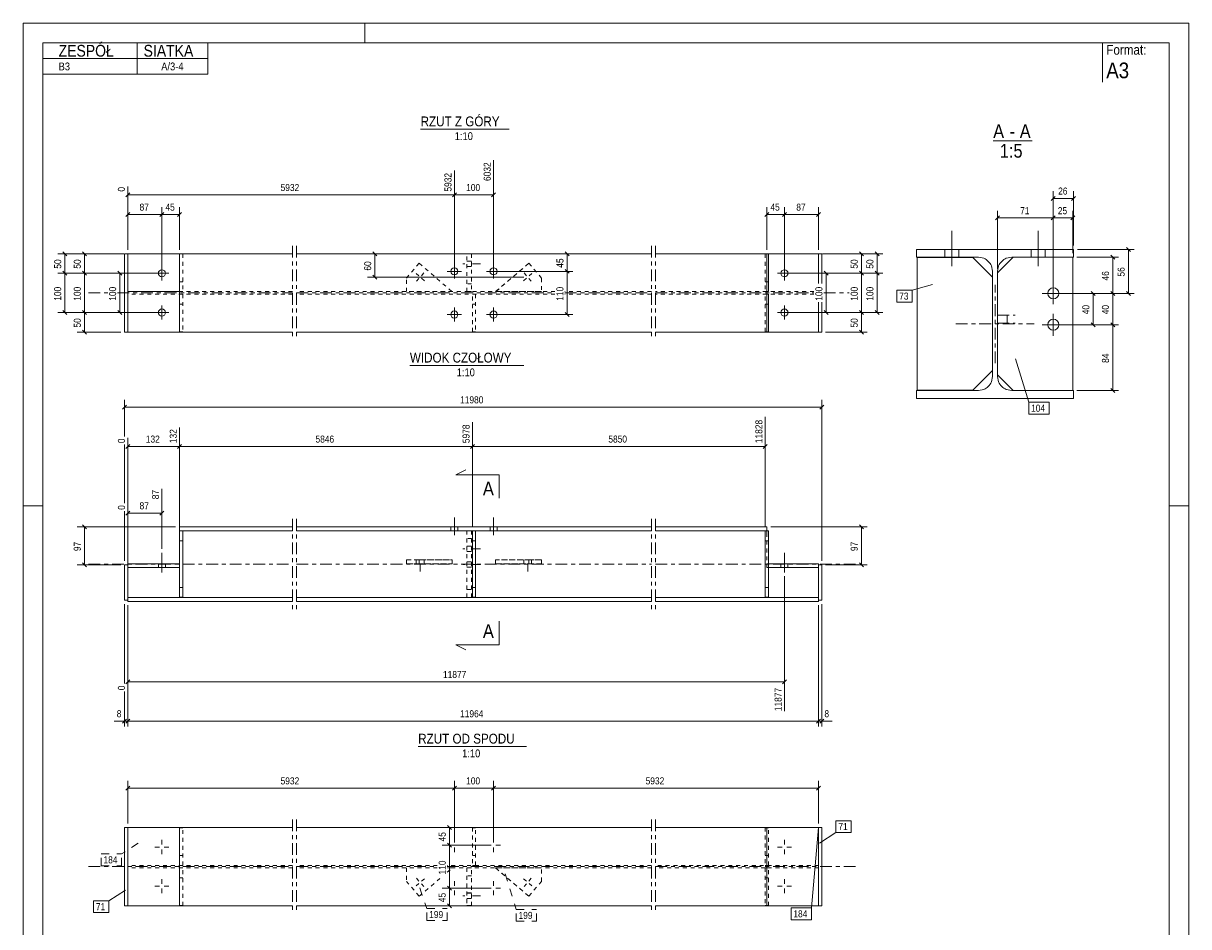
# Model space of a CAD drawing. Header units: millimetres. Extents: x 0 to 297, y 0 to 420.
# Tile 2 of 2: x 0 to 297, y 190 to 420. Entities that reach past the tile are written whole.
import ezdxf

# ---------------------------------------------------------------- set-up
doc = ezdxf.new("R2010")
doc.units = ezdxf.units.MM
for name, pattern in [('XKITLINE00', [0]), ('XKITLINE01', [4, 1, -1, 1, -1]), ('XKITLINE02', [4, 2, -2]), ('XKITLINE03', [6, 3, -1, 1, -1])]:
    doc.linetypes.add(name, pattern=pattern)
for name, color, linetype, lineweight in [('Arkusz rysunku', 3, 'Continuous', 0), ('Element', 2, 'Continuous', 0), ('Inny typ obiektu', 7, 'Continuous', 0), ('Przekrój', 7, 'Continuous', 0), ('Wymiar', 4, 'Continuous', 0), ('Znak elementu', 2, 'Continuous', 0), ('Śruba', 3, 'Continuous', 0)]:
    doc.layers.add(name, color=color, linetype=linetype, lineweight=lineweight)
doc.styles.add('ARIAL', font='ARIAL.TTF')

msp = doc.modelspace()

# ---------------------------------------------------------------- linework, layer by layer
at = {"layer": 'Arkusz rysunku', "linetype": 'XKITLINE00', "lineweight": 0}
for p, q in [((297, 420), (0, 420)), ((0, 420), (0, 0)), ((87, 415), (87, 420)), ((297, 0), (297, 420)), ((292, 415), (5, 415)), ((5, 415), (5, 5)), ((292, 5), (292, 415)), ((5, 297), (0, 297)), ((297, 297), (292, 297))]:
    msp.add_line(p, q, dxfattribs=at)
at = {"layer": 'Element', "linetype": 'XKITLINE03', "lineweight": 0}
for p, q in [((68.62, 363.28), (68.62, 339.28)), ((69.62, 363.28), (69.62, 339.28)), ((160.08, 363.28), (160.08, 339.28)), ((161.08, 363.28), (161.08, 339.28)), ((16.62, 351.28), (21.5, 351.28)), ((24.02, 351.28), (68.62, 351.28)), ((69.62, 351.28), (135.5, 351.28)), ((138.02, 351.28), (160.08, 351.28)), ((161.08, 351.28), (201.5, 351.28)), ((204.02, 351.28), (210.5, 351.28)), ((247.64, 333.38), (247.64, 353.38)), ((237.64, 343.38), (257.64, 343.38)), ((68.62, 293.66), (68.62, 270.66)), ((69.62, 293.66), (69.62, 270.66)), ((160.08, 293.66), (160.08, 270.66)), ((161.08, 293.66), (161.08, 270.66)), ((16.62, 282.16), (68.62, 282.16)), ((69.62, 282.16), (160.08, 282.16)), ((161.08, 282.16), (212.68, 282.16)), ((68.62, 217.04), (68.62, 193.04)), ((69.62, 217.04), (69.62, 193.04)), ((160.08, 217.04), (160.08, 193.04)), ((161.08, 217.04), (161.08, 193.04)), ((16.62, 205.04), (68.62, 205.04)), ((69.62, 205.04), (105.5, 205.04)), ((108.02, 205.04), (160.08, 205.04)), ((161.08, 205.04), (212.68, 205.04))]:
    msp.add_line(p, q, dxfattribs=at)
at = {"layer": 'Element', "linetype": 'XKITLINE00', "lineweight": 0}
for p, q in [((227.64, 362.38), (267.64, 362.38)), ((227.64, 360.38), (227.64, 362.38)), ((227.64, 362.38), (267.64, 362.38)), ((227.64, 360.38), (227.64, 362.38)), ((267.64, 362.38), (267.64, 360.38)), ((267.64, 362.38), (267.64, 360.38)), ((25.82, 361.28), (26.62, 361.28)), ((25.82, 361.28), (25.82, 341.28)), ((68.62, 361.28), (26.62, 361.28)), ((39.82, 361.28), (26.62, 361.28)), ((26.62, 361.28), (26.62, 341.28)), ((39.82, 361.28), (39.82, 341.28)), ((160.08, 361.28), (69.62, 361.28)), ((202.68, 361.28), (161.08, 361.28)), ((189.48, 341.28), (189.48, 361.28)), ((202.68, 361.28), (189.48, 361.28)), ((189.88, 361.2), (189.48, 361.2)), ((189.88, 361.2), (189.88, 351.6)), ((202.68, 361.28), (202.68, 353.64)), ((203.48, 361.28), (202.68, 361.28)), ((203.48, 361.28), (203.48, 353.64)), ((243.39, 360.38), (227.64, 360.38)), ((243.39, 360.38), (227.64, 360.38)), ((227.79, 360.28), (241.99, 360.28)), ((227.79, 326.48), (227.79, 360.28)), ((241.99, 360.28), (246.99, 355.28)), ((243.39, 360.38), (244.76, 360.11)), ((243.39, 360.38), (244.76, 360.11)), ((248.29, 356.38), (252.29, 360.38)), ((250.51, 360.11), (251.89, 360.38)), ((250.51, 360.11), (251.89, 360.38)), ((267.64, 360.38), (251.89, 360.38)), ((267.64, 360.38), (251.89, 360.38)), ((267.49, 360.38), (267.49, 326.38)), ((246.71, 358.16), (246.99, 356.78)), ((246.71, 358.16), (246.99, 356.78)), ((246.99, 329.98), (246.99, 356.78)), ((246.99, 329.98), (246.99, 356.78)), ((248.29, 356.78), (248.56, 358.16)), ((248.29, 356.78), (248.56, 358.16)), ((248.29, 329.98), (248.29, 356.78)), ((248.29, 329.98), (248.29, 356.78)), ((189.88, 354.1), (189.48, 354.1)), ((189.88, 351.6), (189.48, 351.6)), ((189.88, 350.95), (189.48, 350.95)), ((189.88, 341.35), (189.88, 350.95)), ((189.88, 348.45), (189.48, 348.45)), ((202.68, 348.92), (202.68, 341.28)), ((203.48, 348.92), (203.48, 341.28)), ((248.29, 343.57), (248.29, 345.57)), ((248.29, 345.57), (250.74, 345.57)), ((250.74, 345.57), (248.29, 345.57)), ((248.29, 345.57), (248.29, 343.57)), ((250.74, 343.57), (250.74, 345.57)), ((250.74, 343.57), (250.74, 345.57)), ((250.74, 343.57), (248.29, 343.57)), ((248.29, 343.57), (250.74, 343.57)), ((25.82, 341.28), (26.62, 341.28)), ((39.82, 341.28), (26.62, 341.28)), ((68.62, 341.28), (39.82, 341.28)), ((160.08, 341.28), (69.62, 341.28)), ((189.48, 341.28), (161.08, 341.28)), ((189.88, 341.35), (189.48, 341.35)), ((202.68, 341.28), (189.48, 341.28)), ((203.48, 341.28), (202.68, 341.28)), ((246.99, 331.48), (241.99, 326.48)), ((246.99, 329.98), (246.71, 328.6)), ((246.99, 329.98), (246.71, 328.6)), ((252.29, 326.38), (248.29, 330.38)), ((248.56, 328.6), (248.29, 329.98)), ((248.56, 328.6), (248.29, 329.98)), ((227.64, 324.38), (227.64, 326.38)), ((227.64, 326.38), (243.39, 326.38)), ((227.64, 324.38), (227.64, 326.38)), ((227.64, 326.38), (243.39, 326.38)), ((267.64, 324.38), (227.64, 324.38)), ((267.64, 324.38), (227.64, 324.38)), ((241.99, 326.48), (227.79, 326.48)), ((244.76, 326.65), (243.39, 326.38)), ((244.76, 326.65), (243.39, 326.38)), ((251.89, 326.38), (250.51, 326.65)), ((251.89, 326.38), (250.51, 326.65)), ((251.89, 326.38), (267.64, 326.38)), ((251.89, 326.38), (267.64, 326.38)), ((267.64, 326.38), (267.64, 324.38)), ((267.64, 326.38), (267.64, 324.38)), ((68.62, 291.66), (39.82, 291.66)), ((39.82, 291.66), (39.82, 290.66)), ((160.08, 291.66), (69.62, 291.66)), ((189.48, 291.66), (161.08, 291.66)), ((189.48, 291.66), (189.48, 290.61)), ((68.62, 290.66), (39.82, 290.66)), ((39.82, 290.66), (39.82, 290.61)), ((39.82, 290.61), (39.82, 282.25)), ((40.62, 290.61), (39.82, 290.61)), ((40.62, 290.61), (40.62, 273.71)), ((160.08, 290.66), (69.62, 290.66)), ((114.45, 273.71), (114.45, 290.61)), ((114.45, 290.61), (115.25, 290.61)), ((115.25, 273.71), (115.25, 290.61)), ((189.48, 290.66), (161.08, 290.66)), ((189.08, 273.71), (189.08, 290.61)), ((189.08, 290.61), (189.88, 290.61)), ((189.88, 290.61), (189.88, 282.25)), ((26.62, 282.25), (26.62, 281.25)), ((26.62, 282.25), (39.82, 282.25)), ((39.82, 281.25), (39.82, 282.25)), ((189.48, 282.25), (189.48, 281.25)), ((202.68, 282.25), (189.48, 282.25)), ((202.68, 281.25), (202.68, 282.25)), ((25.82, 272.96), (25.82, 281.96)), ((26.62, 281.96), (25.82, 281.96)), ((26.62, 272.96), (26.62, 281.96)), ((26.62, 281.25), (39.82, 281.25)), ((39.82, 273.71), (39.82, 281.25)), ((189.48, 281.25), (202.68, 281.25)), ((189.88, 281.25), (189.88, 273.71)), ((202.68, 272.96), (202.68, 281.96)), ((202.68, 281.96), (203.48, 281.96)), ((203.48, 272.96), (203.48, 281.96)), ((26.62, 272.66), (26.62, 273.66)), ((68.62, 273.66), (26.62, 273.66)), ((40.62, 273.71), (39.82, 273.71)), ((160.08, 273.66), (69.62, 273.66)), ((115.25, 273.71), (114.45, 273.71)), ((202.68, 273.66), (161.08, 273.66)), ((189.88, 273.71), (189.08, 273.71)), ((202.68, 272.66), (202.68, 273.66)), ((26.62, 272.96), (25.82, 272.96)), ((68.62, 272.66), (26.62, 272.66)), ((160.08, 272.66), (69.62, 272.66)), ((202.68, 272.66), (161.08, 272.66)), ((202.68, 272.96), (203.48, 272.96)), ((26.62, 215.04), (25.82, 215.04)), ((25.82, 215.04), (25.82, 195.04)), ((26.62, 195.04), (26.62, 215.04)), ((26.62, 215.04), (68.62, 215.04)), ((26.62, 215.04), (39.82, 215.04)), ((69.62, 215.04), (160.08, 215.04)), ((161.08, 215.04), (202.68, 215.04)), ((202.68, 215.04), (189.48, 215.04)), ((202.68, 215.04), (202.68, 195.04)), ((203.48, 215.04), (202.68, 215.04)), ((203.48, 195.04), (203.48, 215.04)), ((25.82, 195.04), (26.62, 195.04)), ((68.62, 195.04), (26.62, 195.04)), ((160.08, 195.04), (69.62, 195.04)), ((202.68, 195.04), (161.08, 195.04)), ((202.68, 195.04), (203.48, 195.04))]:
    msp.add_line(p, q, dxfattribs=at)
at = {"layer": 'Element', "linetype": 'XKITLINE01', "lineweight": 0}
for p, q in [((26.62, 361.28), (26.62, 352.13)), ((26.62, 361.28), (39.82, 361.28)), ((26.62, 361.28), (26.62, 341.28)), ((39.82, 341.28), (39.82, 361.28)), ((39.82, 351.6), (39.82, 361.2)), ((39.82, 361.2), (40.62, 361.2)), ((40.62, 361.2), (40.62, 351.6)), ((113.05, 351.6), (113.05, 361.2)), ((113.05, 361.2), (114.25, 361.2)), ((114.25, 361.2), (114.25, 351.6)), ((189.08, 361.2), (189.08, 351.6)), ((189.48, 361.2), (189.08, 361.2)), ((189.48, 341.28), (189.48, 361.28)), ((202.68, 353.64), (202.68, 361.28)), ((202.68, 353.64), (202.68, 361.28)), ((252.29, 360.38), (267.49, 360.38)), ((97.62, 355.03), (100.87, 358.83)), ((100.87, 358.83), (97.62, 355.03)), ((100.87, 358.83), (109.32, 351.6)), ((100.87, 358.83), (100.87, 358.83)), ((100.87, 358.83), (109.32, 351.6)), ((120.38, 351.6), (128.83, 358.83)), ((128.83, 358.83), (120.38, 351.6)), ((128.83, 358.83), (132.08, 355.03)), ((128.83, 358.83), (128.83, 358.83)), ((128.83, 358.83), (132.08, 355.03)), ((40.62, 354.1), (39.82, 354.1)), ((97.62, 351.6), (97.62, 355.03)), ((114.25, 353.6), (113.05, 353.6)), ((132.08, 355.03), (132.08, 351.6)), ((189.48, 354.1), (189.08, 354.1)), ((246.99, 355.28), (246.99, 331.48)), ((248.29, 330.38), (248.29, 356.38)), ((26.62, 341.28), (26.62, 352.16)), ((68.62, 351.6), (26.62, 351.6)), ((26.62, 351.6), (39.82, 351.6)), ((68.62, 350.95), (26.62, 350.95)), ((40.62, 351.6), (39.82, 351.6)), ((39.82, 341.35), (39.82, 350.95)), ((39.82, 350.95), (40.62, 350.95)), ((40.62, 350.95), (40.62, 341.35)), ((135.5, 351.6), (69.62, 351.6)), ((135.5, 350.95), (69.62, 350.95)), ((109.32, 351.6), (97.62, 351.6)), ((109.32, 351.6), (97.62, 351.6)), ((109.32, 351.6), (109.32, 351.6)), ((114.25, 351.6), (113.05, 351.6)), ((114.45, 341.35), (114.45, 350.95)), ((114.45, 350.95), (115.25, 350.95)), ((115.25, 350.95), (115.25, 341.35)), ((132.08, 351.6), (120.38, 351.6)), ((120.38, 351.6), (120.38, 351.6)), ((120.38, 351.6), (132.08, 351.6)), ((160.08, 351.6), (138.02, 351.6)), ((160.08, 350.95), (138.02, 350.95)), ((201.5, 351.6), (161.08, 351.6)), ((201.5, 350.95), (161.08, 350.95)), ((189.48, 351.6), (189.08, 351.6)), ((189.08, 341.35), (189.08, 350.95)), ((189.48, 350.95), (189.08, 350.95)), ((40.62, 348.45), (39.82, 348.45)), ((115.25, 348.45), (114.45, 348.45)), ((189.48, 348.45), (189.08, 348.45)), ((202.68, 341.28), (202.68, 348.92)), ((202.68, 341.28), (202.68, 348.92)), ((248.29, 345.57), (248.29, 343.57)), ((248.29, 345.57), (252.79, 345.57)), ((248.29, 343.57), (252.79, 343.57)), ((68.62, 341.28), (26.62, 341.28)), ((39.82, 341.28), (26.62, 341.28)), ((40.62, 341.35), (39.82, 341.35)), ((160.08, 341.28), (69.62, 341.28)), ((115.25, 341.35), (114.45, 341.35)), ((202.68, 341.28), (161.08, 341.28)), ((189.48, 341.35), (189.08, 341.35)), ((267.49, 326.38), (252.29, 326.38)), ((39.82, 290.66), (39.82, 281.25)), ((39.82, 273.71), (39.82, 290.61)), ((39.82, 290.61), (40.62, 290.61)), ((40.62, 288.11), (39.82, 288.11)), ((39.82, 288.11), (40.62, 288.11)), ((40.62, 290.61), (40.62, 273.71)), ((113.05, 273.66), (113.05, 290.66)), ((113.05, 290.66), (114.25, 290.66)), ((114.25, 288.66), (113.05, 288.66)), ((114.25, 273.66), (114.25, 290.66)), ((114.45, 288.11), (115.25, 288.11)), ((189.08, 273.71), (189.08, 290.61)), ((189.08, 290.61), (189.88, 290.61)), ((189.88, 288.11), (189.08, 288.11)), ((189.08, 288.11), (189.88, 288.11)), ((189.48, 290.61), (189.48, 290.52)), ((189.48, 290.61), (189.48, 290.52)), ((189.48, 290.52), (189.48, 290.13)), ((189.48, 290.13), (189.48, 281.25)), ((189.88, 273.71), (189.88, 290.61)), ((39.82, 281.25), (39.82, 282.25)), ((97.62, 282.25), (97.62, 283.25)), ((97.62, 283.25), (109.32, 283.25)), ((100.87, 283.25), (97.62, 283.25)), ((109.32, 282.25), (97.62, 282.25)), ((97.62, 282.25), (97.62, 282.25)), ((97.62, 282.25), (100.87, 282.25)), ((100.87, 282.25), (100.87, 283.25)), ((100.87, 283.25), (109.32, 283.25)), ((100.87, 282.25), (109.32, 282.25)), ((109.32, 282.25), (109.32, 283.25)), ((120.38, 282.25), (120.38, 283.25)), ((120.38, 283.25), (132.08, 283.25)), ((128.83, 283.25), (120.38, 283.25)), ((132.08, 282.25), (120.38, 282.25)), ((120.38, 282.25), (128.83, 282.25)), ((128.83, 282.25), (128.83, 283.25)), ((132.08, 283.25), (128.83, 283.25)), ((128.83, 282.25), (132.08, 282.25)), ((132.08, 283.25), (132.08, 282.25)), ((132.08, 282.25), (132.08, 282.25)), ((189.88, 281.25), (189.88, 282.25)), ((26.62, 281.25), (39.82, 281.25)), ((26.62, 281.25), (39.82, 281.25)), ((26.62, 273.66), (26.62, 281.25)), ((202.68, 281.25), (189.48, 281.25)), ((189.48, 281.25), (202.68, 281.25)), ((202.68, 272.66), (202.68, 281.25)), ((39.82, 276.21), (40.62, 276.21)), ((39.82, 276.21), (40.62, 276.21)), ((40.62, 273.71), (39.82, 273.71)), ((113.05, 275.66), (114.25, 275.66)), ((114.25, 273.66), (113.05, 273.66)), ((114.45, 276.21), (115.25, 276.21)), ((189.08, 276.21), (189.88, 276.21)), ((189.08, 276.21), (189.88, 276.21)), ((189.88, 273.71), (189.08, 273.71)), ((26.62, 215.04), (26.62, 195.04)), ((26.62, 195.04), (26.62, 215.04)), ((39.82, 195.04), (39.82, 215.04)), ((39.82, 215.04), (39.82, 195.04)), ((40.62, 214.96), (39.82, 214.96)), ((39.82, 214.96), (39.82, 205.36)), ((40.62, 205.36), (40.62, 214.96)), ((115.25, 214.96), (114.45, 214.96)), ((114.45, 214.96), (114.45, 205.36)), ((115.25, 205.36), (115.25, 214.96)), ((189.88, 214.96), (189.08, 214.96)), ((189.08, 214.96), (189.08, 205.36)), ((189.48, 195.04), (189.48, 215.04)), ((189.48, 215.04), (189.48, 195.04)), ((189.88, 205.36), (189.88, 214.96)), ((202.68, 215.04), (202.68, 195.04)), ((202.68, 215.04), (202.68, 195.04)), ((68.62, 205.36), (26.62, 205.36)), ((40.62, 207.86), (39.82, 207.86)), ((39.82, 205.36), (40.62, 205.36)), ((105.5, 205.36), (69.62, 205.36)), ((160.08, 205.36), (108.02, 205.36)), ((115.25, 207.86), (114.45, 207.86)), ((114.45, 205.36), (115.25, 205.36)), ((202.68, 205.36), (161.08, 205.36)), ((189.88, 207.86), (189.08, 207.86)), ((189.08, 205.36), (189.88, 205.36)), ((68.62, 204.71), (26.62, 204.71)), ((40.62, 204.71), (39.82, 204.71)), ((39.82, 204.71), (39.82, 195.11)), ((40.62, 202.21), (39.82, 202.21)), ((40.62, 195.11), (40.62, 204.71)), ((105.5, 204.71), (69.62, 204.71)), ((105.5, 204.71), (97.62, 204.71)), ((97.62, 204.71), (97.62, 201.29)), ((105.5, 204.71), (97.62, 204.71)), ((100.87, 197.49), (106.94, 202.68)), ((100.87, 197.49), (106.94, 202.68)), ((160.08, 204.71), (108.02, 204.71)), ((109.32, 204.71), (108.02, 204.71)), ((108.02, 203.6), (109.32, 204.71)), ((109.32, 204.71), (108.02, 204.71)), ((108.02, 203.6), (109.32, 204.71)), ((109.32, 204.71), (109.32, 204.71)), ((114.25, 204.71), (113.05, 204.71)), ((113.05, 204.71), (113.05, 195.11)), ((114.25, 202.71), (113.05, 202.71)), ((114.25, 195.11), (114.25, 204.71)), ((132.08, 204.71), (120.38, 204.71)), ((120.38, 204.71), (128.83, 197.49)), ((120.38, 204.71), (120.38, 204.71)), ((120.38, 204.71), (132.08, 204.71)), ((128.83, 197.49), (120.38, 204.71)), ((132.08, 201.29), (132.08, 204.71)), ((189.08, 204.71), (161.08, 204.71)), ((202.68, 204.71), (189.08, 204.71)), ((189.88, 204.71), (189.08, 204.71)), ((189.08, 204.71), (189.08, 195.11)), ((189.88, 202.21), (189.08, 202.21)), ((189.88, 195.11), (189.88, 204.71)), ((97.62, 201.29), (100.87, 197.49)), ((100.87, 197.49), (97.62, 201.29)), ((128.83, 197.49), (132.08, 201.29)), ((132.08, 201.29), (128.83, 197.49)), ((100.87, 197.49), (100.87, 197.49)), ((128.83, 197.49), (128.83, 197.49)), ((26.62, 195.04), (39.82, 195.04)), ((39.82, 195.11), (40.62, 195.11)), ((113.05, 195.11), (114.25, 195.11)), ((189.08, 195.11), (189.88, 195.11)), ((202.68, 195.04), (189.48, 195.04))]:
    msp.add_line(p, q, dxfattribs=at)
at = {"layer": 'Element', "linetype": 'XKITLINE00', "lineweight": 0}
for centre, start, end in [((243.39, 356.78), 22.5, 67.5), ((243.39, 356.78), 22.5, 67.5), ((251.89, 356.78), 112.5, 157.5), ((251.89, 356.78), 112.5, 157.5), ((243.39, 329.98), 292.5, 337.5), ((243.39, 329.98), 292.5, 337.5), ((251.89, 329.98), 202.5, 247.5), ((251.89, 329.98), 202.5, 247.5)]:
    msp.add_arc(centre, 3.6, start, end, dxfattribs=at)
at = {"layer": 'Inny typ obiektu', "linetype": 'XKITLINE00', "lineweight": 0}
for p, q in [((5, 415), (47, 415)), ((5, 415), (5, 411)), ((29, 411), (29, 415)), ((47, 411), (47, 415)), ((275, 415), (275, 405)), ((5, 411), (47, 411)), ((5, 411), (5, 407)), ((29, 411), (29, 407)), ((47, 411), (47, 407)), ((5, 407), (47, 407)), ((101.26, 393), (123.86, 393)), ((247.19, 390), (257.07, 390)), ((98.52, 332.78), (127.6, 332.78)), ((100.64, 235.66), (128.24, 235.66))]:
    msp.add_line(p, q, dxfattribs=at)
at = {"layer": 'Przekrój', "linetype": 'XKITLINE00', "lineweight": 0}
for p, q in [((110.25, 304.93), (112.75, 306.18)), ((115.25, 304.93), (110.25, 304.93)), ((121.25, 304.93), (115.25, 304.93)), ((121.25, 304.93), (121.25, 298.93)), ((121.25, 261.59), (121.25, 267.59)), ((110.25, 261.59), (112.75, 260.34)), ((115.25, 261.59), (110.25, 261.59)), ((121.25, 261.59), (115.25, 261.59))]:
    msp.add_line(p, q, dxfattribs=at)
at = {"layer": 'Wymiar', "linetype": 'XKITLINE00', "lineweight": 0}
for p, q in [((119.85, 357.77), (119.85, 385.14)), ((109.85, 357.77), (109.85, 382.44)), ((109.85, 357.77), (109.85, 382.44)), ((26.62, 362.28), (26.62, 378.43)), ((262.49, 352.17), (262.49, 377.24)), ((267.64, 363.38), (267.64, 377.24)), ((27.13, 376.79), (26.11, 375.77)), ((26.62, 376.28), (109.85, 376.28)), ((110.36, 376.79), (109.34, 375.77)), ((110.36, 376.79), (109.34, 375.77)), ((109.85, 376.28), (119.85, 376.28)), ((120.36, 376.79), (119.34, 375.77)), ((263, 375.89), (261.98, 374.87)), ((262.49, 375.38), (267.64, 375.38)), ((268.15, 375.89), (267.13, 374.87)), ((27.13, 371.79), (26.11, 370.77)), ((26.62, 362.28), (26.62, 373.14)), ((26.62, 371.28), (35.32, 371.28)), ((35.83, 371.79), (34.81, 370.77)), ((35.83, 371.79), (34.81, 370.77)), ((35.32, 357.28), (35.32, 373.14)), ((35.32, 357.28), (35.32, 373.14)), ((35.32, 371.28), (39.82, 371.28)), ((40.33, 371.79), (39.31, 370.77)), ((39.82, 362.28), (39.82, 373.14)), ((189.99, 371.79), (188.97, 370.77)), ((189.48, 362.28), (189.48, 373.14)), ((189.48, 371.28), (193.98, 371.28)), ((194.49, 371.79), (193.47, 370.77)), ((194.49, 371.79), (193.47, 370.77)), ((193.98, 357.28), (193.98, 373.14)), ((193.98, 357.28), (193.98, 373.14)), ((193.98, 371.28), (202.68, 371.28)), ((203.19, 371.79), (202.17, 370.77)), ((202.68, 362.28), (202.68, 373.14)), ((248.29, 357.38), (248.29, 372.24)), ((262.49, 352.17), (262.49, 372.24)), ((262.49, 352.17), (262.49, 372.24)), ((267.49, 361.38), (267.49, 372.24)), ((248.8, 370.89), (247.78, 369.87)), ((248.29, 370.38), (262.49, 370.38)), ((263, 370.89), (261.98, 369.87)), ((263, 370.89), (261.98, 369.87)), ((262.49, 370.38), (267.49, 370.38)), ((268, 370.89), (266.98, 369.87)), ((268.64, 362.38), (283.08, 362.38)), ((281.13, 362.89), (282.15, 361.87)), ((281.64, 351.17), (281.64, 362.38)), ((25.62, 361.28), (8.76, 361.28)), ((10.11, 361.79), (11.13, 360.77)), ((10.62, 356.28), (10.62, 361.28)), ((25.62, 361.28), (13.76, 361.28)), ((15.11, 361.79), (16.13, 360.77)), ((15.62, 356.28), (15.62, 361.28)), ((100.14, 361.28), (87.76, 361.28)), ((89.11, 361.79), (90.13, 360.77)), ((89.62, 355.3), (89.62, 361.28)), ((129.56, 361.28), (140.06, 361.28)), ((138.11, 361.79), (139.13, 360.77)), ((138.62, 356.77), (138.62, 361.28)), ((203.68, 361.28), (219.06, 361.28)), ((203.68, 361.28), (215.06, 361.28)), ((213.11, 361.79), (214.13, 360.77)), ((213.62, 356.28), (213.62, 361.28)), ((217.11, 361.79), (218.13, 360.77)), ((217.62, 356.28), (217.62, 361.28)), ((268.49, 360.38), (279.08, 360.38)), ((277.13, 360.89), (278.15, 359.87)), ((277.64, 351.17), (277.64, 360.38)), ((10.11, 356.79), (11.13, 355.77)), ((10.11, 356.79), (11.13, 355.77)), ((15.11, 356.79), (16.13, 355.77)), ((15.11, 356.79), (16.13, 355.77)), ((24.11, 356.79), (25.13, 355.77)), ((120.85, 356.77), (140.06, 356.77)), ((120.85, 356.77), (140.06, 356.77)), ((138.11, 357.28), (139.13, 356.27)), ((138.11, 357.28), (139.13, 356.27)), ((138.62, 345.77), (138.62, 356.77)), ((204.11, 356.79), (205.13, 355.77)), ((213.11, 356.79), (214.13, 355.77)), ((213.11, 356.79), (214.13, 355.77)), ((217.11, 356.79), (218.13, 355.77)), ((217.11, 356.79), (218.13, 355.77)), ((34.32, 356.28), (8.76, 356.28)), ((34.32, 356.28), (8.76, 356.28)), ((10.62, 346.28), (10.62, 356.28)), ((34.32, 356.28), (13.76, 356.28)), ((34.32, 356.28), (13.76, 356.28)), ((15.62, 346.28), (15.62, 356.28)), ((34.32, 356.28), (22.76, 356.28)), ((24.62, 346.28), (24.62, 356.28)), ((127.56, 355.3), (87.76, 355.3)), ((89.11, 355.81), (90.13, 354.8)), ((194.98, 356.28), (206.06, 356.28)), ((194.98, 356.28), (219.06, 356.28)), ((194.98, 356.28), (219.06, 356.28)), ((194.98, 356.28), (215.06, 356.28)), ((194.98, 356.28), (215.06, 356.28)), ((204.62, 346.28), (204.62, 356.28)), ((213.62, 346.28), (213.62, 356.28)), ((217.62, 346.28), (217.62, 356.28)), ((263.49, 351.17), (274.08, 351.17)), ((263.49, 351.17), (283.08, 351.17)), ((263.49, 351.17), (279.08, 351.17)), ((263.49, 351.17), (279.08, 351.17)), ((272.13, 351.68), (273.15, 350.66)), ((272.64, 343.17), (272.64, 351.17)), ((277.13, 351.68), (278.15, 350.66)), ((277.13, 351.68), (278.15, 350.66)), ((277.64, 343.17), (277.64, 351.17)), ((281.13, 351.68), (282.15, 350.66)), ((34.32, 346.28), (8.76, 346.28)), ((10.11, 346.79), (11.13, 345.77)), ((34.32, 346.28), (13.76, 346.28)), ((34.32, 346.28), (13.76, 346.28)), ((15.11, 346.79), (16.13, 345.77)), ((15.11, 346.79), (16.13, 345.77)), ((15.62, 341.28), (15.62, 346.28)), ((34.32, 346.28), (22.76, 346.28)), ((24.11, 346.79), (25.13, 345.77)), ((120.85, 345.77), (140.06, 345.77)), ((138.11, 346.28), (139.13, 345.27)), ((194.98, 346.28), (206.06, 346.28)), ((194.98, 346.28), (219.06, 346.28)), ((194.98, 346.28), (215.06, 346.28)), ((194.98, 346.28), (215.06, 346.28)), ((204.11, 346.79), (205.13, 345.77)), ((213.11, 346.79), (214.13, 345.77)), ((213.11, 346.79), (214.13, 345.77)), ((213.62, 341.28), (213.62, 346.28)), ((217.11, 346.79), (218.13, 345.77)), ((15.11, 341.79), (16.13, 340.77)), ((213.11, 341.79), (214.13, 340.77)), ((263.49, 343.17), (274.08, 343.17)), ((263.49, 343.17), (279.08, 343.17)), ((263.49, 343.17), (279.08, 343.17)), ((272.13, 343.68), (273.15, 342.66)), ((277.13, 343.68), (278.15, 342.66)), ((277.13, 343.68), (278.15, 342.66)), ((277.64, 326.38), (277.64, 343.17)), ((24.82, 341.28), (13.76, 341.28)), ((204.48, 341.28), (215.06, 341.28)), ((277.13, 326.89), (278.15, 325.87)), ((25.82, 314.67), (25.82, 324.02)), ((203.48, 282.96), (203.48, 324.02)), ((268.49, 326.38), (279.08, 326.38)), ((26.33, 322.67), (25.31, 321.65)), ((25.82, 322.16), (203.48, 322.16)), ((203.99, 322.67), (202.97, 321.65)), ((114.45, 291.61), (114.45, 318.32)), ((114.45, 291.61), (114.45, 318.32)), ((189.08, 291.61), (189.08, 319.66)), ((39.82, 291.61), (39.82, 316.98)), ((39.82, 291.61), (39.82, 316.98)), ((25.82, 297.67), (25.82, 312.62)), ((27.13, 312.67), (26.11, 311.65)), ((26.62, 282.25), (26.62, 314.31)), ((26.62, 312.16), (39.82, 312.16)), ((40.33, 312.67), (39.31, 311.65)), ((40.33, 312.67), (39.31, 311.65)), ((39.82, 312.16), (114.45, 312.16)), ((114.96, 312.67), (113.94, 311.65)), ((114.96, 312.67), (113.94, 311.65)), ((114.45, 312.16), (189.08, 312.16)), ((189.59, 312.67), (188.57, 311.65)), ((35.32, 286.05), (35.32, 301.35)), ((26.62, 282.25), (26.62, 297.31)), ((25.82, 282.96), (25.82, 295.62)), ((27.13, 295.67), (26.11, 294.65)), ((26.62, 295.16), (35.32, 295.16)), ((35.83, 295.67), (34.81, 294.65)), ((38.82, 291.66), (13.76, 291.66)), ((15.11, 292.17), (16.13, 291.15)), ((15.62, 281.96), (15.62, 291.66)), ((190.48, 291.66), (215.06, 291.66)), ((213.11, 292.17), (214.13, 291.15)), ((213.62, 281.96), (213.62, 291.66)), ((15.11, 282.47), (16.13, 281.45)), ((213.11, 282.47), (214.13, 281.45)), ((24.82, 281.96), (13.76, 281.96)), ((204.48, 281.96), (215.06, 281.96)), ((193.98, 279.05), (193.98, 244.66)), ((25.82, 271.96), (25.82, 251.7)), ((26.62, 271.66), (26.62, 240.72)), ((26.62, 271.66), (26.62, 240.72)), ((26.62, 271.66), (26.62, 250)), ((202.68, 271.66), (202.68, 240.72)), ((202.68, 271.66), (202.68, 240.72)), ((203.48, 271.96), (203.48, 240.72)), ((27.13, 252.67), (26.11, 251.65)), ((194.49, 252.67), (193.47, 251.65)), ((25.82, 249.64), (25.82, 240.72)), ((26.62, 252.16), (193.98, 252.16)), ((25.82, 242.16), (23.13, 242.16)), ((25.82, 242.16), (23.13, 242.16)), ((26.33, 242.67), (25.31, 241.65)), ((25.82, 242.16), (26.62, 242.16)), ((27.13, 242.67), (26.11, 241.65)), ((27.13, 242.67), (26.11, 241.65)), ((26.62, 242.16), (202.68, 242.16)), ((203.19, 242.67), (202.17, 241.65)), ((203.19, 242.67), (202.17, 241.65)), ((202.68, 242.16), (203.48, 242.16)), ((203.99, 242.67), (202.97, 241.65)), ((203.48, 242.16), (206.17, 242.16)), ((203.48, 242.16), (206.17, 242.16)), ((26.62, 216.04), (26.62, 226.9)), ((109.85, 211.54), (109.85, 226.9)), ((109.85, 211.54), (109.85, 226.9)), ((119.85, 211.54), (119.85, 226.9)), ((119.85, 211.54), (119.85, 226.9)), ((202.68, 216.04), (202.68, 226.9)), ((27.13, 225.55), (26.11, 224.53)), ((26.62, 225.04), (109.85, 225.04)), ((110.36, 225.55), (109.34, 224.53)), ((110.36, 225.55), (109.34, 224.53)), ((109.85, 225.04), (119.85, 225.04)), ((120.36, 225.55), (119.34, 224.53)), ((120.36, 225.55), (119.34, 224.53)), ((119.85, 225.04), (202.68, 225.04)), ((203.19, 225.55), (202.17, 224.53)), ((118.85, 215.04), (106.76, 215.04)), ((108.11, 215.55), (109.13, 214.53)), ((108.62, 210.54), (108.62, 215.04)), ((108.11, 211.05), (109.13, 210.04)), ((108.11, 211.05), (109.13, 210.04)), ((118.85, 210.54), (106.76, 210.54)), ((118.85, 210.54), (106.76, 210.54)), ((108.62, 199.54), (108.62, 210.54)), ((118.85, 199.54), (106.76, 199.54)), ((118.85, 199.54), (106.76, 199.54)), ((108.11, 200.05), (109.13, 199.04)), ((108.11, 200.05), (109.13, 199.04)), ((108.62, 195.04), (108.62, 199.54)), ((118.85, 195.04), (106.76, 195.04)), ((108.11, 195.55), (109.13, 194.53))]:
    msp.add_line(p, q, dxfattribs=at)
at = {"layer": 'Znak elementu', "linetype": 'XKITLINE00', "lineweight": 0}
for p, q in [((231.69, 353.46), (226.49, 351.96)), ((222.62, 351.96), (226.49, 351.96)), ((222.62, 348.96), (222.62, 351.96)), ((226.49, 348.96), (226.49, 351.96)), ((222.62, 348.96), (226.49, 348.96)), ((252.87, 334.46), (256.23, 323.4)), ((256.23, 323.4), (261.44, 323.4)), ((256.23, 320.4), (256.23, 323.4)), ((261.44, 320.4), (261.44, 323.4)), ((256.23, 320.4), (261.44, 320.4)), ((202.68, 215.04), (200.86, 194.51)), ((207.11, 216.75), (210.98, 216.75)), ((207.11, 213.75), (207.11, 216.75)), ((210.98, 213.75), (210.98, 216.75)), ((202.87, 211.01), (207.11, 213.75)), ((207.11, 213.75), (210.98, 213.75)), ((26.01, 199.07), (21.77, 196.33)), ((17.9, 196.33), (21.77, 196.33)), ((17.9, 193.33), (17.9, 196.33)), ((21.77, 193.33), (21.77, 196.33)), ((17.9, 193.33), (21.77, 193.33)), ((195.65, 194.51), (200.86, 194.51)), ((195.65, 191.51), (195.65, 194.51)), ((200.86, 191.51), (200.86, 194.51)), ((195.65, 191.51), (200.86, 191.51))]:
    msp.add_line(p, q, dxfattribs=at)
at = {"layer": 'Znak elementu', "linetype": 'XKITLINE02', "lineweight": 0}
for p, q in [((29.29, 211.01), (25.05, 208.27)), ((19.84, 208.27), (25.05, 208.27)), ((19.84, 205.27), (19.84, 208.27)), ((25.05, 205.27), (25.05, 208.27)), ((19.84, 205.27), (25.05, 205.27)), ((122.77, 203.23), (125.61, 194.11)), ((101.02, 199.6), (102.84, 194.34)), ((102.84, 194.34), (108.04, 194.34)), ((102.84, 191.34), (102.84, 194.34)), ((108.04, 191.34), (108.04, 194.34)), ((125.61, 194.11), (130.82, 194.11)), ((125.61, 191.11), (125.61, 194.11)), ((130.82, 191.11), (130.82, 194.11)), ((102.84, 191.34), (108.04, 191.34)), ((125.61, 191.11), (130.82, 191.11))]:
    msp.add_line(p, q, dxfattribs=at)
at = {"layer": 'Śruba', "linetype": 'XKITLINE00', "lineweight": 0}
for p, q in [((236.63, 358.08), (236.63, 367.08)), ((236.63, 358.08), (236.63, 367.08)), ((258.63, 358.08), (258.63, 367.08)), ((258.63, 358.08), (258.63, 367.08)), ((234.83, 360.38), (234.83, 362.38)), ((234.83, 360.38), (234.83, 362.38)), ((238.43, 360.38), (238.43, 362.38)), ((238.43, 360.38), (238.43, 362.38)), ((256.83, 360.38), (256.83, 362.38)), ((256.83, 360.38), (256.83, 362.38)), ((260.43, 360.38), (260.43, 362.38)), ((260.43, 360.38), (260.43, 362.38)), ((35.32, 354.48), (35.32, 358.08)), ((111.65, 356.77), (108.05, 356.77)), ((109.85, 354.97), (109.85, 358.57)), ((121.65, 356.77), (118.05, 356.77)), ((119.85, 354.97), (119.85, 358.57)), ((193.98, 358.08), (193.98, 354.48)), ((33.52, 356.28), (37.12, 356.28)), ((100.08, 356.21), (100.79, 355.61)), ((100.24, 354.24), (100.84, 354.95)), ((102.05, 356.37), (101.45, 355.66)), ((102.21, 354.39), (101.5, 355)), ((127.49, 354.39), (128.2, 355)), ((127.65, 356.37), (128.25, 355.66)), ((129.47, 354.24), (128.86, 354.95)), ((129.62, 356.21), (128.91, 355.61)), ((195.78, 356.28), (192.18, 356.28)), ((262.49, 353.97), (262.49, 348.37)), ((265.29, 351.17), (259.69, 351.17)), ((35.32, 344.48), (35.32, 348.08)), ((109.85, 343.97), (109.85, 347.57)), ((119.85, 343.97), (119.85, 347.57)), ((193.98, 348.08), (193.98, 344.48)), ((33.52, 346.28), (37.12, 346.28)), ((111.65, 345.77), (108.05, 345.77)), ((121.65, 345.77), (118.05, 345.77)), ((195.78, 346.28), (192.18, 346.28)), ((262.49, 345.97), (262.49, 340.37)), ((265.29, 343.17), (259.69, 343.17)), ((108.95, 290.66), (108.95, 291.66)), ((108.95, 290.66), (108.95, 291.66)), ((109.85, 289.51), (109.85, 294.01)), ((109.85, 289.51), (109.85, 294.01)), ((110.75, 290.66), (110.75, 291.66)), ((110.75, 290.66), (110.75, 291.66)), ((118.95, 290.66), (118.95, 291.66)), ((118.95, 290.66), (118.95, 291.66)), ((119.85, 289.51), (119.85, 294.01)), ((119.85, 289.51), (119.85, 294.01)), ((120.75, 290.66), (120.75, 291.66)), ((120.75, 290.66), (120.75, 291.66)), ((34.42, 282.25), (34.42, 281.25)), ((34.42, 282.25), (34.42, 281.25)), ((35.32, 285.05), (35.32, 280.05)), ((35.32, 285.05), (35.32, 280.05)), ((36.22, 282.25), (36.22, 281.25)), ((36.22, 282.25), (36.22, 281.25)), ((193.08, 282.25), (193.08, 281.25)), ((193.08, 282.25), (193.08, 281.25)), ((193.98, 285.05), (193.98, 280.05)), ((193.98, 285.05), (193.98, 280.05)), ((194.88, 282.25), (194.88, 281.25)), ((194.88, 282.25), (194.88, 281.25)), ((35.32, 211.84), (35.32, 210.64)), ((109.85, 212.34), (109.85, 211.15)), ((119.85, 212.34), (119.85, 211.15)), ((193.98, 211.84), (193.98, 210.64)), ((33.52, 210.04), (34.72, 210.04)), ((35.32, 208.24), (35.32, 209.44)), ((37.12, 210.04), (35.92, 210.04)), ((108.05, 210.54), (109.25, 210.54)), ((109.85, 208.74), (109.85, 209.94)), ((111.65, 210.54), (110.45, 210.54)), ((118.05, 210.54), (119.25, 210.54)), ((119.85, 208.74), (119.85, 209.94)), ((121.65, 210.54), (120.45, 210.54)), ((192.18, 210.04), (193.38, 210.04)), ((193.98, 208.24), (193.98, 209.44)), ((195.78, 210.04), (194.58, 210.04)), ((100.24, 202.08), (100.84, 201.37)), ((129.47, 202.08), (128.86, 201.37)), ((33.52, 200.04), (34.72, 200.04)), ((35.32, 201.84), (35.32, 200.64)), ((35.32, 198.24), (35.32, 199.44)), ((37.12, 200.04), (35.92, 200.04)), ((100.08, 200.11), (100.79, 200.71)), ((102.05, 199.95), (101.45, 200.66)), ((102.21, 201.92), (101.5, 201.32)), ((108.05, 199.54), (109.25, 199.54)), ((109.85, 201.34), (109.85, 200.15)), ((111.65, 199.54), (110.45, 199.54)), ((118.05, 199.54), (119.25, 199.54)), ((119.85, 201.34), (119.85, 200.15)), ((121.65, 199.54), (120.45, 199.54)), ((127.49, 201.92), (128.2, 201.32)), ((127.65, 199.95), (128.25, 200.66)), ((129.62, 200.11), (128.91, 200.71)), ((192.18, 200.04), (193.38, 200.04)), ((193.98, 201.84), (193.98, 200.64)), ((193.98, 198.24), (193.98, 199.44)), ((195.78, 200.04), (194.58, 200.04)), ((109.85, 197.74), (109.85, 198.94)), ((119.85, 197.74), (119.85, 198.94))]:
    msp.add_line(p, q, dxfattribs=at)
at = {"layer": 'Śruba', "linetype": 'XKITLINE02', "lineweight": 0}
for p, q in [((114.25, 359.41), (113.05, 359.41)), ((114.25, 359.4), (113.05, 359.4)), ((116.5, 358.71), (112, 358.71)), ((116.5, 358.7), (112, 358.7)), ((114.25, 358), (113.05, 358)), ((114.25, 358), (113.05, 358)), ((116.5, 286.05), (112, 286.05)), ((114.25, 286.75), (113.05, 286.75)), ((114.25, 285.35), (113.05, 285.35)), ((100.16, 282.25), (100.16, 283.25)), ((101.14, 280.25), (101.14, 284.25)), ((102.13, 282.25), (102.13, 283.25)), ((114.25, 282.75), (113.05, 282.75)), ((127.57, 282.25), (127.57, 283.25)), ((128.56, 280.25), (128.56, 284.25)), ((129.54, 282.25), (129.54, 283.25)), ((116.5, 282.05), (112, 282.05)), ((114.25, 281.35), (113.05, 281.35)), ((116.5, 197.62), (112, 197.62)), ((116.5, 197.61), (112, 197.61)), ((114.25, 198.32), (113.05, 198.32)), ((114.25, 198.31), (113.05, 198.31)), ((114.25, 196.91), (113.05, 196.91)), ((114.25, 196.91), (113.05, 196.91))]:
    msp.add_line(p, q, dxfattribs=at)
at = {"layer": 'Śruba', "linetype": 'XKITLINE00', "lineweight": 0}
for centre, radius in [((35.32, 356.28), 0.9), ((109.85, 356.77), 0.9), ((119.85, 356.77), 0.9), ((193.98, 356.28), 0.9), ((262.49, 351.17), 1.4), ((35.32, 346.28), 0.9), ((109.85, 345.77), 0.9), ((119.85, 345.77), 0.9), ((193.98, 346.28), 0.9), ((262.49, 343.17), 1.4)]:
    msp.add_circle(centre, radius, dxfattribs=at)

# ---------------------------------------------------------------- texts
at = {"layer": 'Inny typ obiektu', "style": 'ARIAL', "width": 0.85}
for s, height, p in [('ZESPÓŁ', 3, (9, 411.5)), ('SIATKA', 3, (30.66, 411.5)), ('Format:', 2.5, (276, 412)), ('B3', 2, (9, 408)), ('A/3-4', 2, (35.15, 408)), ('A3', 4, (276, 406)), ('RZUT Z GÓRY', 2.5, (101.26, 393.75)), ('1:10', 2, (109.96, 390.25)), ('A', 3.5, (247.19, 390.75)), ('-', 3.5, (251.35, 390.75)), ('A', 3.5, (253.96, 390.75)), ('1:5', 3.5, (248.88, 385.75)), ('WIDOK CZOŁOWY', 2.5, (98.52, 333.53)), ('1:10', 2, (110.46, 330.03)), ('RZUT OD SPODU', 2.5, (100.64, 236.41)), ('1:10', 2, (111.84, 232.91))]:
    msp.add_text(s, height=height, dxfattribs=at).set_placement(p)
at = {"layer": 'Przekrój', "style": 'ARIAL', "width": 0.85}
for p in [(117.14, 299.68), (117.14, 263.34)]:
    msp.add_text('A', height=3.5, dxfattribs=at).set_placement(p)
at = {"layer": 'Wymiar', "style": 'ARIAL', "width": 0.85}
for s, rotation, p in [('6032', 90.0002, (119.13, 379.8)), ('5932', 90.0002, (109.13, 377.1)), ('0', 90.0002, (25.9, 377.1)), ('50', 90.0002, (9.66, 357.45)), ('50', 90.0002, (14.66, 357.45)), ('45', 90.0002, (137.66, 357.69)), ('50', 90.0002, (212.66, 357.45)), ('50', 90.0002, (216.66, 357.45)), ('60', 90.0002, (88.66, 356.96)), ('46', 90.0002, (276.68, 354.44)), ('56', 90.0002, (280.68, 355.44)), ('100', 90.0002, (9.66, 349.28)), ('100', 90.0002, (14.66, 349.28)), ('100', 90.0117, (23.66, 349.28)), ('110', 90.0002, (137.66, 349.27)), ('100', 89.9888, (203.66, 349.28)), ('100', 90.0002, (212.66, 349.28)), ('100', 90.0002, (216.66, 349.28)), ('40', 89.9888, (271.68, 345.83)), ('40', 90.0002, (276.68, 345.83)), ('50', 90.0002, (14.66, 342.45)), ('50', 90.0002, (212.66, 342.45)), ('84', 90.0002, (276.68, 333.44)), ('11828', 90.0002, (188.36, 312.98)), ('132', 90.0002, (39.1, 312.98)), ('5978', 90.0002, (113.73, 312.98)), ('0', 90.0002, (25.9, 312.98)), ('87', 90.0002, (34.6, 298.68)), ('0', 90.0002, (25.9, 295.98)), ('97', 90.0002, (14.66, 285.47)), ('97', 90.0002, (212.66, 285.47)), ('0', 90.0002, (25.9, 250)), ('11877', 90.0002, (193.26, 244.66)), ('45', 90.0002, (107.66, 211.46)), ('110', 90.0002, (107.66, 203.04)), ('45', 90.0002, (107.66, 195.96))]:
    msp.add_text(s, height=1.8, rotation=rotation, dxfattribs=at).set_placement(p)
for s, p in [('5932', (65.57, 377.24)), ('100', (112.85, 377.24)), ('26', (263.73, 376.34)), ('87', (29.63, 372.24)), ('45', (36.23, 372.24)), ('45', (190.4, 372.24)), ('87', (197, 372.24)), ('71', (254.05, 371.34)), ('25', (263.65, 371.34)), ('11980', (111.31, 323.12)), ('132', (31.22, 313.12)), ('5846', (74.47, 313.12)), ('5850', (149.1, 313.12)), ('87', (29.63, 296.12)), ('11877', (106.96, 253.12)), ('8', (23.81, 243.12)), ('11964', (111.31, 243.12)), ('8', (204.16, 243.12)), ('5932', (65.57, 226)), ('100', (112.85, 226)), ('5932', (158.6, 226))]:
    msp.add_text(s, height=1.8, dxfattribs=at).set_placement(p)
at = {"layer": 'Znak elementu', "style": 'ARIAL', "width": 0.85}
for s, p in [('73', (223.22, 349.56)), ('104', (256.83, 321)), ('71', (207.71, 214.35)), ('184', (20.44, 205.87)), ('71', (18.5, 193.93)), ('199', (103.44, 191.94)), ('199', (126.21, 191.71)), ('184', (196.25, 192.11))]:
    msp.add_text(s, height=1.8, dxfattribs=at).set_placement(p)

doc.saveas('drawing.dxf')
